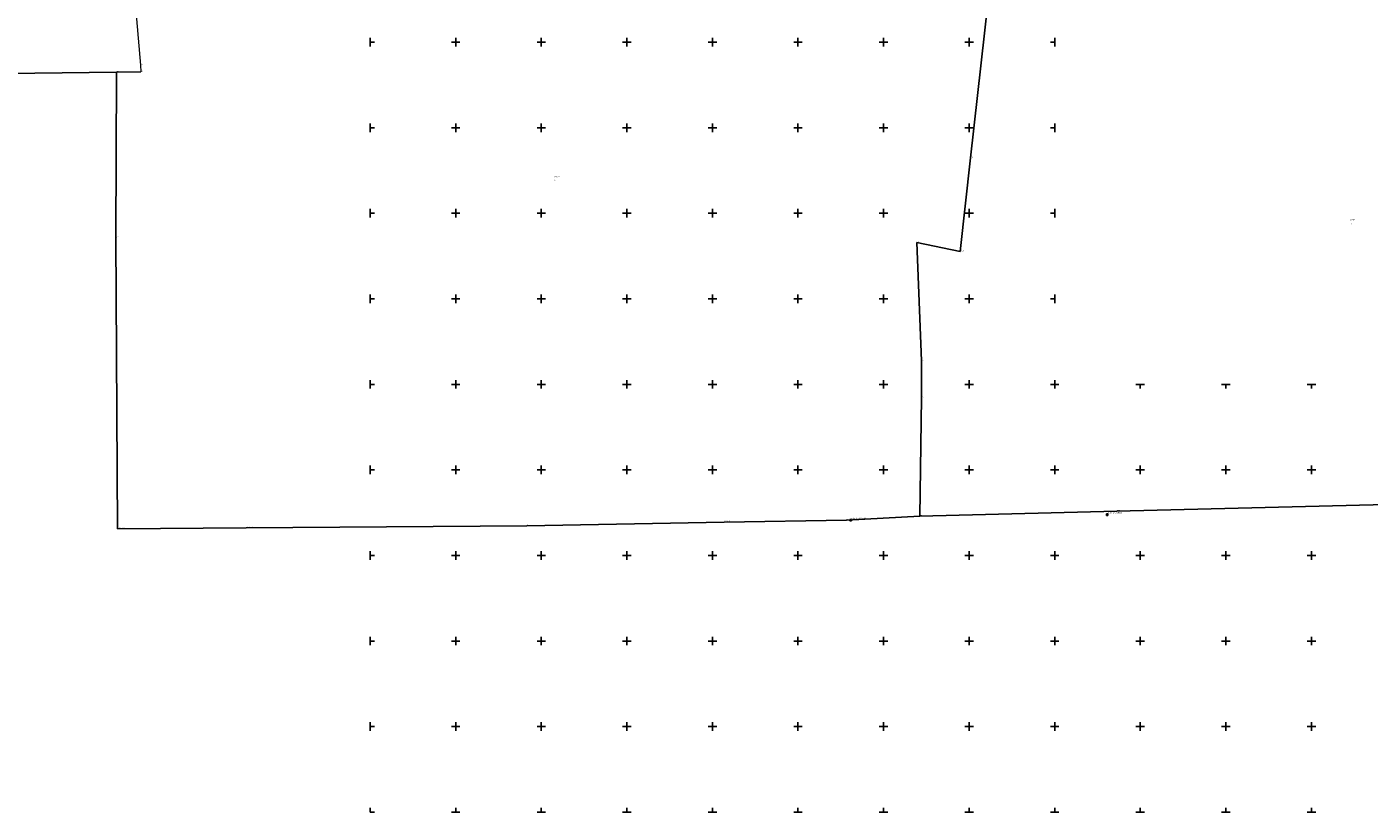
# Model space of a CAD drawing. Header units: metres. Extents: x 5548743 to 5556416, y 5707500 to 5714000.
# Tile 59 of 244: x 5553999 to 5555568, y 5707500 to 5708418. Entities that reach past the tile are written whole.
import ezdxf
from ezdxf.enums import TextEntityAlignment as Align

# ---------------------------------------------------------------- set-up
doc = ezdxf.new("R2010")
doc.units = ezdxf.units.M
doc.linetypes.add('219-1000', pattern=[0])
doc.layers.get('0').update_dxf_attribs({"color": 2, "lineweight": 5})
doc.styles.get("Standard").update_dxf_attribs({"font": 'Working1250', "width": 0.75})

# ---------------------------------------------------------------- blocks, each defined once
blk = doc.blocks.new('203')
at = {"linetype": 'Continuous', "lineweight": 0}
h = blk.add_hatch(color=0, dxfattribs=at)
edge = h.paths.add_edge_path()
edge.add_arc((0, 0), 0.09, 0, 360)
blk = doc.blocks.new('OSSP')
at = {"color": 0}
for p, q in [((-0.939, 0.938), (-0.939, -0.938)), ((-0.939, 0.938), (-0.939, -0.938)), ((0.936, 0.938), (-0.939, 0.938)), ((0.936, 0.938), (-0.939, 0.938)), ((0.45, 0), (-0.45, 0)), ((0.45, 0), (-0.45, 0)), ((0, -0.45), (0, 0.45)), ((0, -0.45), (0, 0.45)), ((0.936, -0.938), (0.936, 0.938)), ((0.936, -0.938), (0.936, 0.938)), ((-0.939, -0.938), (0.936, -0.938)), ((-0.939, -0.938), (0.936, -0.938))]:
    blk.add_line(p, q, dxfattribs=at)
blk = doc.blocks.new('RAMKA1000K')
at = {"color": 0}
for p, q in [((0, 495), (0, 500)), ((0, 500), (5, 500)), ((95, 500), (105, 500)), ((100, 495), (100, 500)), ((195, 500), (205, 500)), ((200, 495), (200, 500)), ((295, 500), (305, 500)), ((300, 495), (300, 500)), ((395, 500), (405, 500)), ((400, 495), (400, 500)), ((495, 500), (505, 500)), ((500, 495), (500, 500)), ((595, 500), (605, 500)), ((600, 495), (600, 500)), ((695, 500), (705, 500)), ((700, 495), (700, 500)), ((795, 500), (800, 500)), ((800, 495), (800, 500)), ((0, 395), (0, 405)), ((0, 400), (5, 400)), ((95, 400), (105, 400)), ((100, 395), (100, 405)), ((195, 400), (205, 400)), ((200, 395), (200, 405)), ((295, 400), (305, 400)), ((300, 395), (300, 405)), ((395, 400), (405, 400)), ((400, 395), (400, 405)), ((495, 400), (505, 400)), ((500, 395), (500, 405)), ((595, 400), (605, 400)), ((600, 395), (600, 405)), ((695, 400), (705, 400)), ((700, 395), (700, 405)), ((795, 400), (800, 400)), ((800, 395), (800, 405)), ((0, 295), (0, 305)), ((0, 300), (5, 300)), ((95, 300), (105, 300)), ((100, 295), (100, 305)), ((195, 300), (205, 300)), ((200, 295), (200, 305)), ((295, 300), (305, 300)), ((300, 295), (300, 305)), ((395, 300), (405, 300)), ((400, 295), (400, 305)), ((495, 300), (505, 300)), ((500, 295), (500, 305)), ((595, 300), (605, 300)), ((600, 295), (600, 305)), ((695, 300), (705, 300)), ((700, 295), (700, 305)), ((795, 300), (800, 300)), ((800, 295), (800, 305)), ((0, 195), (0, 205)), ((100, 195), (100, 205)), ((200, 195), (200, 205)), ((300, 195), (300, 205)), ((400, 195), (400, 205)), ((500, 195), (500, 205)), ((600, 195), (600, 205)), ((700, 195), (700, 205)), ((800, 195), (800, 205)), ((0, 200), (5, 200)), ((95, 200), (105, 200)), ((195, 200), (205, 200)), ((295, 200), (305, 200)), ((395, 200), (405, 200)), ((495, 200), (505, 200)), ((595, 200), (605, 200)), ((695, 200), (705, 200)), ((795, 200), (800, 200)), ((0, 95), (0, 105)), ((0, 100), (5, 100)), ((95, 100), (105, 100)), ((100, 95), (100, 105)), ((195, 100), (205, 100)), ((200, 95), (200, 105)), ((295, 100), (305, 100)), ((300, 95), (300, 105)), ((395, 100), (405, 100)), ((400, 95), (400, 105)), ((495, 100), (505, 100)), ((500, 95), (500, 105)), ((595, 100), (605, 100)), ((600, 95), (600, 105)), ((695, 100), (705, 100)), ((700, 95), (700, 105)), ((795, 100), (800, 100)), ((800, 95), (800, 105)), ((0, 0), (0, 5)), ((0, 0), (5, 0)), ((95, 0), (105, 0)), ((100, 0), (100, 5)), ((195, 0), (205, 0)), ((200, 0), (200, 5)), ((295, 0), (305, 0)), ((300, 0), (300, 5)), ((395, 0), (405, 0)), ((400, 0), (400, 5)), ((495, 0), (505, 0)), ((500, 0), (500, 5)), ((595, 0), (605, 0)), ((600, 0), (600, 5)), ((695, 0), (705, 0)), ((700, 0), (700, 5)), ((795, 0), (800, 0)), ((800, 0), (800, 5))]:
    blk.add_line(p, q, dxfattribs=at)

msp = doc.modelspace()

# ---------------------------------------------------------------- linework, layer by layer
at = {"layer": '216-obręb ewidencyjny', "color": 7, "linetype": 'CONTINUOUS', "lineweight": 25, "flags": 128}
msp.add_lwpolyline([(5553657.79, 5708359.66), (5554103.66, 5708364.87), (5554102.87, 5708171.42), (5554104.77, 5707831.27), (5554255.1, 5707832.41), (5554583.29, 5707834.5), (5554813.76, 5707839.08), (5554956.87, 5707841.23), (5555042.47, 5707845.9), (5555272.59, 5707851.62), (5555619.4, 5707860.46)], dxfattribs=at)
at = {"layer": '218-kontur użytku gruntowego', "color": 3, "linetype": 'CONTINUOUS', "lineweight": 18, "flags": 128}
for points in [[(5554113.27, 5708585.73), (5554131.55, 5708373.18)], [(5555130.55, 5708521.77), (5555101.68, 5708264.77)], [(5555101.68, 5708264.77), (5555130.55, 5708521.77)], [(5554103.66, 5708364.87), (5554102.87, 5708171.42)], [(5554131.91, 5708365.29), (5554103.66, 5708364.87)], [(5554131.55, 5708373.18), (5554131.91, 5708365.29)], [(5555101.68, 5708264.77), (5555089.64, 5708155.3)], [(5555089.64, 5708155.3), (5555101.68, 5708264.77)], [(5554102.87, 5708171.42), (5554104.77, 5707831.27)], [(5555089.64, 5708155.3), (5555038.99, 5708165.88)], [(5555038.99, 5708165.88), (5555044.19, 5708027.6)], [(5555044.19, 5708027.6), (5555038.99, 5708165.88)], [(5555038.99, 5708165.88), (5555089.64, 5708155.3)], [(5555044.19, 5708027.6), (5555044.5, 5707984.34)], [(5555044.5, 5707984.34), (5555044.19, 5708027.6)], [(5555044.5, 5707984.34), (5555042.47, 5707845.9)], [(5555042.47, 5707845.9), (5555044.5, 5707984.34)], [(5554956.87, 5707841.23), (5555042.47, 5707845.9)], [(5555042.47, 5707845.9), (5555272.59, 5707851.62)], [(5555272.59, 5707851.62), (5555619.4, 5707860.46)], [(5554104.77, 5707831.27), (5554255.1, 5707832.41)], [(5554255.1, 5707832.41), (5554583.29, 5707834.5)], [(5554583.29, 5707834.5), (5554813.76, 5707839.08)], [(5554813.76, 5707839.08), (5554956.87, 5707841.23)]]:
    msp.add_lwpolyline(points, dxfattribs=at)
at = {"layer": '219-działka ewidencyjna', "color": 7, "linetype": '219-1000', "lineweight": 18, "flags": 128}
for points in [[(5554113.27, 5708585.73), (5554131.55, 5708373.18)], [(5555130.55, 5708521.77), (5555101.68, 5708264.77)], [(5554103.66, 5708364.87), (5554102.87, 5708171.42)], [(5554103.66, 5708364.87), (5554131.91, 5708365.29)], [(5554131.55, 5708373.18), (5554131.91, 5708365.29)], [(5555101.68, 5708264.77), (5555089.64, 5708155.3)], [(5554102.87, 5708171.42), (5554104.77, 5707831.27)], [(5555038.99, 5708165.88), (5555044.19, 5708027.6)], [(5555038.99, 5708165.88), (5555089.64, 5708155.3)], [(5555044.19, 5708027.6), (5555044.5, 5707984.34)], [(5555044.5, 5707984.34), (5555042.47, 5707845.9)], [(5555042.47, 5707845.9), (5554956.87, 5707841.23)], [(5555272.59, 5707851.62), (5555042.47, 5707845.9)], [(5555619.4, 5707860.46), (5555272.59, 5707851.62)], [(5554104.77, 5707831.27), (5554255.1, 5707832.41)], [(5554255.1, 5707832.41), (5554583.29, 5707834.5)], [(5554583.29, 5707834.5), (5554813.76, 5707839.08)], [(5554813.76, 5707839.08), (5554956.87, 5707841.23)]]:
    msp.add_lwpolyline(points, dxfattribs=at)

# ---------------------------------------------------------------- block references
at = {"layer": '203-punkt graniczny', "color": 7, "linetype": 'CONTINUOUS', "lineweight": 18}
for p in [(5554103.66, 5708364.87), (5554131.55, 5708373.18), (5554131.91, 5708365.29), (5555101.68, 5708264.77), (5554102.87, 5708171.42), (5555038.99, 5708165.88), (5555089.64, 5708155.3), (5555044.19, 5708027.6), (5555044.5, 5707984.34), (5555042.47, 5707845.9), (5555272.59, 5707851.62), (5554104.77, 5707831.27), (5554255.1, 5707832.41), (5554583.29, 5707834.5), (5554813.76, 5707839.08), (5554956.87, 5707841.23)]:
    msp.add_blockref('203', p, dxfattribs=at)
at = {"layer": 'Szczegółowa osnowa geodezyjna pozioma', "color": 7, "linetype": 'CONTINUOUS', "lineweight": 13}
for p in [(5555261.354, 5707847.872), (5554961.47, 5707841.279)]:
    msp.add_blockref('OSSP', p, dxfattribs=at)
at = {"layer": 'Wstawianie ramki sekcyjnej z opisem', "color": 7, "linetype": 'CONTINUOUS', "lineweight": 13}
for p in [(5554400, 5708000), (5554400, 5708000), (5554400, 5708000), (5554400, 5708000), (5554400, 5707500), (5554400, 5707500), (5554400, 5707500), (5554400, 5707500), (5555200, 5707500), (5555200, 5707500), (5555200, 5707500), (5555200, 5707500)]:
    msp.add_blockref('RAMKA1000K', p, dxfattribs=at)

# ---------------------------------------------------------------- texts
at = {"layer": '203-punkt graniczny-Atr103', "color": 7, "width": 0.9}
for s, p in [('3213', (5554103.66, 5708364.87)), ('3213', (5554103.66, 5708364.87)), ('160', (5554131.55, 5708373.18)), ('160', (5554131.55, 5708373.18)), ('183', (5554131.91, 5708365.29)), ('183', (5554131.91, 5708365.29)), ('172', (5555101.68, 5708264.77)), ('172', (5555101.68, 5708264.77)), ('3212', (5554102.87, 5708171.42)), ('3212', (5554102.87, 5708171.42)), ('174', (5555038.99, 5708165.88)), ('174', (5555038.99, 5708165.88)), ('10509', (5555089.64, 5708155.3)), ('10509', (5555089.64, 5708155.3)), ('175', (5555044.19, 5708027.6)), ('175', (5555044.19, 5708027.6)), ('176', (5555044.5, 5707984.34)), ('176', (5555044.5, 5707984.34)), ('3206', (5555042.47, 5707845.9)), ('3206', (5555042.47, 5707845.9)), ('3205', (5555272.59, 5707851.62)), ('3205', (5555272.59, 5707851.62)), ('P.0201.243', (5554104.77, 5707831.27)), ('P.0201.243', (5554104.77, 5707831.27)), ('P.0201.249', (5554255.1, 5707832.41)), ('P.0201.249', (5554255.1, 5707832.41)), ('3209', (5554583.29, 5707834.5)), ('3209', (5554583.29, 5707834.5)), ('P.0201.251', (5554813.76, 5707839.08)), ('P.0201.251', (5554813.76, 5707839.08)), ('3207', (5554956.87, 5707841.23)), ('3207', (5554956.87, 5707841.23))]:
    msp.add_text(s, height=1.125, dxfattribs=at).set_placement(p, align=Align.BOTTOM_LEFT)
at = {"layer": '210-oznaczenie konturu użytku gruntowego', "color": 3, "linetype": 'CONTINUOUS', "lineweight": 18, "width": 0.79}
for p in [(5554615.26, 5708237.93), (5555545.22, 5708187.28)]:
    msp.add_text('Ls', height=1.5, dxfattribs=at).set_placement(p)
at = {"layer": '211-numer działki ewidencyjnej', "color": 7, "linetype": 'CONTINUOUS', "lineweight": 18, "width": 0.79}
for s, p in [('279/18', (5554615.17, 5708241.93)), ('277/17', (5555545.13, 5708191.28))]:
    msp.add_text(s, height=1.5, dxfattribs=at).set_placement(p)
at = {"layer": 'Szczegółowa osnowa geodezyjna pozioma-Atr103', "color": 7, "oblique": 15, "width": 0.9}
for s, p in [('5.157.27.1.10530', (5555262.354, 5707848.872)), ('5.157.27.1.10520', (5554962.47, 5707842.279))]:
    msp.add_text(s, height=1.5, dxfattribs=at).set_placement(p, align=Align.BOTTOM_LEFT)

doc.saveas('drawing.dxf')
